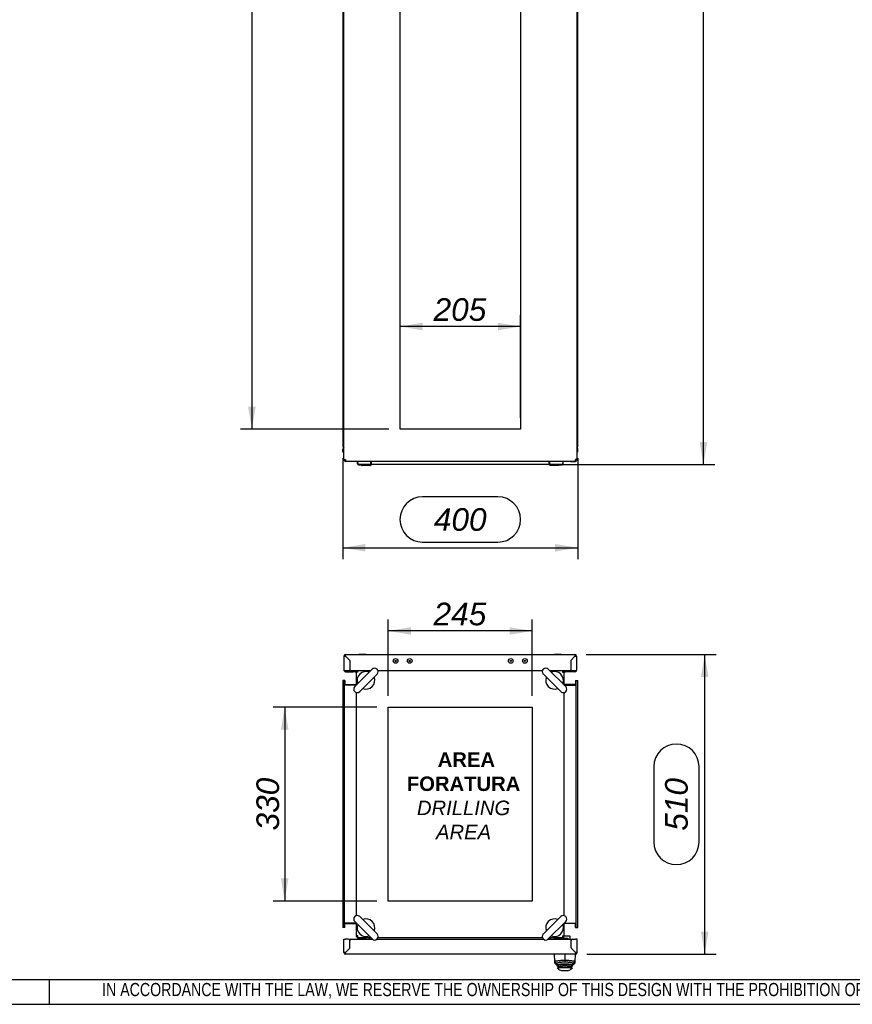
# Paper-space layout 'Layout1' of a CAD drawing. Extents: x 87 to 5769, y 148 to 4026.
# Tile 6 of 10: x 2935 to 4352, y 153 to 1829. Entities that reach past the tile are written whole.
import ezdxf
from ezdxf.lldxf.tags import DXFTag

# ---------------------------------------------------------------- set-up
doc = ezdxf.new("R2010")
doc.units = 0
doc.header["$LTSCALE"] = 14
doc.layers.get('0').update_dxf_attribs({"linetype": 'CONTINUOUS'})
for name, color, linetype in [('_TRANSLATION', 7, 'CONTINUOUS'), ('AE00100_03', 7, 'CONTINUOUS'), ('AE00198_03', 7, 'CONTINUOUS'), ('AE00219_03', 7, 'CONTINUOUS'), ('AE00715_01', 7, 'CONTINUOUS'), ('AE00992_10', 7, 'CONTINUOUS'), ('AE00992_31', 7, 'CONTINUOUS'), ('DEFAULT', 7, 'CONTINUOUS'), ('DV1__TRANSLATION', 7, 'CONTINUOUS'), ('DV4__TRANSLATION', 7, 'CONTINUOUS'), ('F0000000_08', 7, 'CONTINUOUS'), ('F0000000_12', 7, 'CONTINUOUS'), ('F0000000_13', 7, 'CONTINUOUS'), ('F0000001_24', 7, 'CONTINUOUS'), ('F0000002_44', 7, 'CONTINUOUS'), ('F0000002_51', 7, 'CONTINUOUS'), ('M0000000_06', 7, 'CONTINUOUS'), ('M0000000_14', 7, 'CONTINUOUS'), ('M0000000_37', 7, 'CONTINUOUS'), ('M0000000_44', 7, 'CONTINUOUS'), ('M0000001_25', 7, 'CONTINUOUS'), ('M0000001_26', 7, 'CONTINUOUS')]:
    doc.layers.add(name, color=color, linetype=linetype)
doc.styles.add('SEACAD_ARIAL', font='arial.ttf')
doc.styles.add('SEACAD_ARIALI', font='ariali.ttf')
tags = doc.linetypes.add('CENTER2', pattern=[28.575, 19.05, -3.175, 3.175, -3.175]).pattern_tags.tags
tags[10:11] = [DXFTag(74, 4), DXFTag(75, 0), DXFTag(340, '0'), DXFTag(46, 0.0), DXFTag(50, 0.0), DXFTag(44, 0.0), DXFTag(45, 0.0)]
tags[8:9] = [DXFTag(74, 4), DXFTag(75, 0), DXFTag(340, '0'), DXFTag(46, 0.0), DXFTag(50, 0.0), DXFTag(44, 0.0), DXFTag(45, 0.0)]
tags[6:7] = [DXFTag(74, 4), DXFTag(75, 0), DXFTag(340, '0'), DXFTag(46, 0.0), DXFTag(50, 0.0), DXFTag(44, 0.0), DXFTag(45, 0.0)]
tags[4:5] = [DXFTag(74, 4), DXFTag(75, 0), DXFTag(340, '0'), DXFTag(46, 0.0), DXFTag(50, 0.0), DXFTag(44, 0.0), DXFTag(45, 0.0)]
doc.dimstyles.new('ISO', dxfattribs={"dimtxt": 16.5, "dimasz": 16.5, "dimexe": 8.25, "dimexo": 8.25, "dimgap": 4.125, "dimtad": 1, "dimdec": 1, "dimtxsty": 'SEACAD_ARIAL', "dimblk1": '_SE_FILLED', "dimblk2": '_SE_FILLED', "dimsah": 1, "dimcen": 8.25, "dimazin": 3, "dimtfac": 0.7, "dimtdec": 3, "dimtmove": 0, "dimatfit": 3})

# ---------------------------------------------------------------- blocks, each defined once
blk = doc.blocks.new('DMBLK46')
at = {"layer": '_TRANSLATION', "linetype": 'CONTINUOUS'}
for points in [[(3324.1, 2973.5), (3337, 2973.5), (3330.5, 3012)], [(3324.1, 1170.5), (3330.5, 1132), (3337, 1170.5)]]:
    blk.add_hatch(color=7, dxfattribs=at).paths.add_polyline_path(points)
at = {"layer": '_TRANSLATION', "color": 7, "linetype": 'CONTINUOUS'}
for p, q in [((3563.3, 3012), (3311.3, 3012)), ((3330.5, 3012), (3330.5, 1132)), ((3563.3, 1132), (3311.3, 1132))]:
    blk.add_line(p, q, dxfattribs=at)
at = {"layer": '_TRANSLATION', "color": 7, "linetype": 'CONTINUOUS', "style": 'SEACAD_ARIALI'}
blk.add_text('1880', height=38.5, rotation=90, dxfattribs=at).set_placement((3320.9, 2012.1))
blk = doc.blocks.new('_SE_FILLED')
at = {"color": 0}
blk.add_line((0, 0), (-1, 0), dxfattribs=at)
blk.add_solid([(0, 0), (-1, -0.1665), (-1, 0.1665), (0, 0)], dxfattribs=at)
blk = doc.blocks.new('DMBLK47')
at = {"layer": '_TRANSLATION', "linetype": 'CONTINUOUS'}
for points in [[(3621.1, 1313.2), (3582.6, 1306.8), (3621.1, 1300.3)], [(3749.1, 1313.2), (3749.1, 1300.3), (3787.6, 1306.8)]]:
    blk.add_hatch(color=7, dxfattribs=at).paths.add_polyline_path(points)
at = {"layer": '_TRANSLATION', "color": 7, "linetype": 'CONTINUOUS'}
for p, q in [((3582.6, 1151.3), (3582.6, 1326)), ((3787.6, 1151.3), (3787.6, 1326)), ((3787.6, 1306.8), (3582.6, 1306.8))]:
    blk.add_line(p, q, dxfattribs=at)
at = {"layer": '_TRANSLATION', "color": 7, "linetype": 'CONTINUOUS', "style": 'SEACAD_ARIALI'}
blk.add_text('205', height=38.5, dxfattribs=at).set_placement((3639.7, 1316.4))
blk = doc.blocks.new('DMBLK48')
at = {"layer": '_TRANSLATION', "linetype": 'CONTINUOUS'}
for points in [[(3523.6, 923.8), (3523.6, 936.7), (3485.1, 930.3)], [(3846.6, 923.8), (3885.1, 930.3), (3846.6, 936.7)]]:
    blk.add_hatch(color=7, dxfattribs=at).paths.add_polyline_path(points)
at = {"layer": '_TRANSLATION', "color": 7, "linetype": 'CONTINUOUS'}
for p, q in [((3485.1, 1082.8), (3485.1, 911)), ((3885.1, 1082.8), (3885.1, 911)), ((3749.3, 1016.9), (3620.9, 1016.9)), ((3620.9, 939.9), (3749.3, 939.9)), ((3485.1, 930.3), (3885.1, 930.3))]:
    blk.add_line(p, q, dxfattribs=at)
for centre, start, end in [((3620.9, 978.4), 90, 270), ((3749.3, 978.4), 270, 90)]:
    blk.add_arc(centre, 38.5, start, end, dxfattribs=at)
at = {"layer": '_TRANSLATION', "color": 7, "linetype": 'CONTINUOUS', "style": 'SEACAD_ARIALI'}
blk.add_text('400', height=38.5, dxfattribs=at).set_placement((3640.2, 959.1))
blk = doc.blocks.new('DMBLK49')
at = {"layer": '_TRANSLATION', "linetype": 'CONTINUOUS'}
for points in [[(4105.4, 3037), (4099, 3075.5), (4092.6, 3037)], [(4105.4, 1110.5), (4092.6, 1110.5), (4099, 1072)]]:
    blk.add_hatch(color=7, dxfattribs=at).paths.add_polyline_path(points)
at = {"layer": '_TRANSLATION', "color": 7, "linetype": 'CONTINUOUS'}
for p, q in [((3878.5, 3075.5), (4118.3, 3075.5)), ((4099, 1072), (4099, 3075.5)), ((4012.4, 2152.9), (4012.4, 1994.6)), ((4089.4, 1994.6), (4089.4, 2152.9)), ((3855.3, 1072), (4118.3, 1072))]:
    blk.add_line(p, q, dxfattribs=at)
for centre, start, end in [((4050.9, 2152.9), 0, 180), ((4050.9, 1994.6), 180, 0)]:
    blk.add_arc(centre, 38.5, start, end, dxfattribs=at)
at = {"layer": '_TRANSLATION', "color": 7, "linetype": 'CONTINUOUS', "style": 'SEACAD_ARIALI'}
blk.add_text('2000', height=38.5, rotation=90, dxfattribs=at).set_placement((4070.1, 2013.9))
blk = doc.blocks.new('DMBLK52')
at = {"layer": '_TRANSLATION', "linetype": 'CONTINUOUS'}
for points in [[(3601.1, 795.1), (3562.6, 788.7), (3601.1, 782.3)], [(3769.1, 795.1), (3769.1, 782.3), (3807.6, 788.7)]]:
    blk.add_hatch(color=7, dxfattribs=at).paths.add_polyline_path(points)
at = {"layer": '_TRANSLATION', "color": 7, "linetype": 'CONTINUOUS'}
for p, q in [((3562.6, 678.4), (3562.6, 808)), ((3807.6, 678.4), (3807.6, 808)), ((3807.6, 788.7), (3562.6, 788.7))]:
    blk.add_line(p, q, dxfattribs=at)
at = {"layer": '_TRANSLATION', "color": 7, "linetype": 'CONTINUOUS', "style": 'SEACAD_ARIALI'}
blk.add_text('245', height=38.5, dxfattribs=at).set_placement((3639.7, 798.3))
blk = doc.blocks.new('DMBLK53')
at = {"layer": '_TRANSLATION', "linetype": 'CONTINUOUS'}
for points in [[(3379.9, 620.6), (3392.7, 620.6), (3386.3, 659.1)], [(3379.9, 367.6), (3386.3, 329.1), (3392.7, 367.6)]]:
    blk.add_hatch(color=7, dxfattribs=at).paths.add_polyline_path(points)
at = {"layer": '_TRANSLATION', "color": 7, "linetype": 'CONTINUOUS'}
for p, q in [((3543.3, 659.1), (3367, 659.1)), ((3386.3, 659.1), (3386.3, 329.1)), ((3543.3, 329.1), (3367, 329.1))]:
    blk.add_line(p, q, dxfattribs=at)
at = {"layer": '_TRANSLATION', "color": 7, "linetype": 'CONTINUOUS', "style": 'SEACAD_ARIALI'}
blk.add_text('330', height=38.5, rotation=90, dxfattribs=at).set_placement((3376.7, 449.2))
blk = doc.blocks.new('DMBLK54')
at = {"layer": '_TRANSLATION', "linetype": 'CONTINUOUS'}
for points in [[(4107.5, 710.1), (4101.1, 748.6), (4094.7, 710.1)], [(4107.5, 277.1), (4094.7, 277.1), (4101.1, 238.6)]]:
    blk.add_hatch(color=7, dxfattribs=at).paths.add_polyline_path(points)
at = {"layer": '_TRANSLATION', "color": 7, "linetype": 'CONTINUOUS'}
for p, q in [((3899.5, 748.6), (4120.4, 748.6)), ((4101.1, 238.6), (4101.1, 748.6)), ((4014.5, 557.8), (4014.5, 429.5)), ((4091.5, 429.5), (4091.5, 557.8)), ((3900.5, 238.6), (4120.4, 238.6))]:
    blk.add_line(p, q, dxfattribs=at)
for centre, start, end in [((4053, 557.8), 0, 180), ((4053, 429.5), 180, 0)]:
    blk.add_arc(centre, 38.5, start, end, dxfattribs=at)
at = {"layer": '_TRANSLATION', "color": 7, "linetype": 'CONTINUOUS', "style": 'SEACAD_ARIALI'}
blk.add_text('510', height=38.5, rotation=90, dxfattribs=at).set_placement((4072.2, 448.7))

psp = doc.layouts.get("Layout1")

# ---------------------------------------------------------------- linework, layer by layer
at = {"color": 7, "linetype": 'CONTINUOUS'}
for p, q in [((2985.81, 153.36), (2985.81, 195.77)), ((87.28, 153.43), (5769.29, 153.43))]:
    psp.add_line(p, q, dxfattribs=at)
at = {"layer": 'AE00100_03', "color": 7, "linetype": 'CONTINUOUS'}
for centre, radius in [((3575.09, 737.62), 4), ((3575.09, 737.62), 1), ((3599.09, 737.62), 4), ((3599.09, 737.62), 1), ((3771.09, 737.62), 4), ((3771.09, 737.62), 1), ((3795.09, 737.62), 4), ((3795.09, 737.62), 1)]:
    psp.add_circle(centre, radius, dxfattribs=at)
at = {"layer": 'AE00198_03', "color": 7, "linetype": 'CONTINUOUS'}
for p, q in [((3513.84, 265.12), (3513.84, 264.42)), ((3513.84, 264.42), (3524.34, 264.42)), ((3524.34, 264.42), (3524.34, 265.12)), ((3845.84, 265.62), (3845.84, 264.92)), ((3845.84, 264.92), (3856.34, 264.92)), ((3856.34, 264.92), (3856.34, 265.62))]:
    psp.add_line(p, q, dxfattribs=at)
for centre, start, end in [((3519.77, 269.79), 222.17472, 225.14497), ((3518.41, 269.79), 314.85503, 317.82528), ((3851.77, 270.29), 222.17472, 230.4792), ((3850.41, 270.29), 309.5208, 317.82528)]:
    psp.add_arc(centre, 8, start, end, dxfattribs=at)
at = {"layer": 'AE00219_03', "color": 7, "linetype": 'CONTINUOUS'}
for p, q in [((3525.09, 748.82), (3513.09, 748.82)), ((3513.09, 748.82), (3513.09, 748.62)), ((3525.09, 748.62), (3525.09, 748.82)), ((3857.09, 748.82), (3845.09, 748.82)), ((3845.09, 748.82), (3845.09, 748.62)), ((3857.09, 748.62), (3857.09, 748.82))]:
    psp.add_line(p, q, dxfattribs=at)
at = {"layer": 'AE00715_01', "color": 7, "linetype": 'CONTINUOUS'}
for p, q in [((3535.2, 723.72), (3505.5, 694.02)), ((3864.68, 694.02), (3834.98, 723.72)), ((3513.98, 685.53), (3543.68, 715.23)), ((3826.5, 715.23), (3856.2, 685.53)), ((3543.68, 273.02), (3513.98, 302.72)), ((3856.2, 302.72), (3826.5, 273.02)), ((3505.5, 294.23), (3535.2, 264.53)), ((3834.98, 264.53), (3864.68, 294.23))]:
    psp.add_line(p, q, dxfattribs=at)
for centre, radius, start, end in [((3539.44, 719.47), 6, 315, 135), ((3830.74, 719.47), 6, 45, 225), ((3524.59, 704.62), 15, 68.96053, 201.03947), ((3524.59, 704.62), 15, 248.57818, 21.42182), ((3845.59, 704.62), 15, 158.57818, 291.42182), ((3845.59, 704.62), 15, 338.96053, 111.03947), ((3509.74, 689.77), 6, 135, 315), ((3860.44, 689.77), 6, 225, 45), ((3509.74, 298.47), 6, 45, 225), ((3860.44, 298.47), 6, 315, 135), ((3524.59, 283.62), 15, 158.96053, 291.03947), ((3524.59, 283.62), 15, 338.57818, 111.42182), ((3845.59, 283.62), 15, 68.57818, 201.42182), ((3845.59, 283.62), 15, 248.96053, 21.03947), ((3539.44, 268.77), 6, 225, 45), ((3830.74, 268.77), 6, 135, 315)]:
    psp.add_arc(centre, radius, start, end, dxfattribs=at)
at = {"layer": 'AE00992_10', "color": 7, "linetype": 'CONTINUOUS'}
for p, q in [((3846.02, 226.13), (3845.58, 238.62)), ((3863.08, 238.32), (3863.08, 228.45)), ((3877.07, 245.66), (3877.07, 245.62)), ((3879.61, 243.12), (3879.57, 243.12)), ((3880.07, 242.66), (3880.07, 242.62)), ((3880.58, 238.62), (3880.14, 226.13)), ((3846.11, 223.57), (3846.02, 226.13)), ((3849.59, 222.72), (3846.02, 226.13)), ((3849.57, 220.23), (3846.11, 223.57)), ((3846.11, 223.57), (3849.68, 220.12)), ((3849.66, 220.72), (3849.57, 220.71)), ((3849.57, 220.71), (3849.57, 220.23)), ((3850.22, 219.58), (3850.22, 220.9)), ((3850.22, 218.62), (3850.22, 219.58)), ((3853.22, 216.6), (3850.22, 219.58)), ((3853.22, 215.62), (3850.22, 218.62)), ((3863.1, 228.45), (3863.09, 225.07)), ((3875.92, 219.58), (3872.92, 216.6)), ((3875.92, 218.62), (3872.92, 215.62)), ((3875.92, 219.58), (3875.92, 220.89)), ((3875.92, 219.58), (3875.92, 218.62)), ((3876.48, 220.12), (3880.05, 223.57)), ((3876.57, 220.69), (3876.5, 220.71)), ((3880.14, 226.13), (3876.57, 222.72)), ((3880.05, 223.57), (3876.57, 220.21)), ((3876.57, 220.21), (3876.57, 220.69)), ((3880.14, 226.13), (3880.05, 223.57)), ((3850.07, 215.62), (3853.22, 215.62)), ((3850.07, 215.62), (3852.57, 213.12)), ((3853.22, 216.6), (3853.22, 215.62)), ((3872.92, 215.62), (3853.22, 215.62)), ((3859.18, 210.62), (3866.95, 210.62)), ((3872.92, 215.62), (3872.92, 216.6)), ((3872.92, 215.62), (3876.07, 215.62)), ((3873.57, 213.12), (3876.07, 215.62))]:
    psp.add_line(p, q, dxfattribs=at)
for centre, radius, start, end in [((3930.08, 224.49), 80.51, 181.26122, 182.68513), ((3863.04, 136.68), 85.1, 80.89714, 99.04735), ((3796.63, 224.47), 79.96, 357.30467, 358.74763), ((3859.18, 220.62), 10, 228.59038, 270), ((3866.95, 220.62), 10, 270, 311.40962)]:
    psp.add_arc(centre, radius, start, end, dxfattribs=at)
for points, knots in [([(3846.02, 226.13), (3846.02, 226.18), (3846.04, 226.27), (3846.18, 226.4), (3846.36, 226.52), (3846.57, 226.62), (3846.78, 226.71), (3846.97, 226.78), (3847.13, 226.84), (3847.67, 227.01), (3848.77, 227.27), (3850.79, 227.62), (3853.01, 227.9), (3855.4, 228.12), (3857.92, 228.29), (3860.49, 228.41), (3862.23, 228.44), (3863.08, 228.45)], [0, 0, 0, 0, 0.0503449, 0.0952226, 0.1346324, 0.1685736, 0.1970456, 0.2200478, 0.2375801, 0.2496419, 0.3832412, 0.499291, 0.6056762, 0.7088796, 0.8089585, 0.9059756, 1, 1, 1, 1]), ([(3863.09, 225.07), (3862.97, 225.07), (3862.72, 225.07), (3862.36, 225.06), (3862, 225.06), (3861.64, 225.05), (3861.29, 225.04), (3860.94, 225.03), (3860.58, 225.01), (3860.23, 225), (3859.89, 224.98), (3859.54, 224.96), (3859.19, 224.94), (3858.85, 224.92), (3858.51, 224.89), (3858.17, 224.87), (3857.12, 224.78), (3855.44, 224.6), (3853.39, 224.28), (3851.72, 223.91), (3850.79, 223.6), (3850.3, 223.39), (3850.08, 223.28), (3849.9, 223.16), (3849.76, 223.05), (3849.66, 222.94), (3849.6, 222.83), (3849.59, 222.75), (3849.59, 222.72)], [0, 0, 0, 0, 0.0166518, 0.0332398, 0.0497758, 0.0662722, 0.0827412, 0.0991951, 0.1156463, 0.132107, 0.1485898, 0.1651067, 0.1816702, 0.1982922, 0.2149848, 0.2317597, 0.2486287, 0.3728333, 0.4977496, 0.6226699, 0.7483171, 0.7845212, 0.8204698, 0.8562656, 0.8920125, 0.9278148, 0.9637764, 1, 1, 1, 1]), ([(3850.22, 219.58), (3850.23, 219.61), (3850.24, 219.68), (3850.4, 219.79), (3850.69, 219.93), (3851.33, 220.13), (3852.4, 220.35), (3854.63, 220.68), (3858.1, 220.99), (3861.49, 221.09), (3864.64, 221.09), (3868.03, 220.99), (3871.51, 220.68), (3873.74, 220.35), (3874.9, 220.11), (3875.58, 219.88), (3875.88, 219.72), (3875.91, 219.62), (3875.92, 219.58)], [0, 0, 0, 0, 0.0251662, 0.0544463, 0.0878392, 0.125344, 0.1999132, 0.2504112, 0.3826858, 0.4997454, 0.5000215, 0.6174371, 0.7495303, 0.8006361, 0.8745732, 0.9250082, 0.9668194, 1, 1, 1, 1]), ([(3872.92, 216.6), (3872.91, 216.64), (3872.89, 216.72), (3872.75, 216.85), (3872.51, 216.97), (3872.07, 217.15), (3871.32, 217.37), (3870.09, 217.62), (3868.59, 217.84), (3866.31, 218.06), (3863.06, 218.19), (3859.81, 218.06), (3857.54, 217.84), (3856.04, 217.62), (3854.81, 217.37), (3853.91, 217.1), (3853.33, 216.84), (3853.26, 216.68), (3853.22, 216.6)], [0, 0, 0, 0, 0.031647, 0.0631155, 0.0947041, 0.126708, 0.1898082, 0.2523261, 0.3148104, 0.3770863, 0.5003308, 0.6234958, 0.6855831, 0.7480406, 0.8107844, 0.8736365, 0.9368125, 1, 1, 1, 1]), ([(3863.08, 228.45), (3863.51, 228.45), (3864.36, 228.43), (3865.65, 228.4), (3866.94, 228.35), (3868.22, 228.28), (3869.48, 228.21), (3870.73, 228.11), (3871.94, 228.01), (3873.1, 227.89), (3874.21, 227.76), (3875.67, 227.57), (3877.39, 227.27), (3878.77, 226.94), (3879.88, 226.54), (3880.04, 226.3), (3880.14, 226.13)], [0, 0, 0, 0, 0.0469004, 0.0944936, 0.1427887, 0.1917943, 0.2415189, 0.2919704, 0.3431565, 0.3950845, 0.4477615, 0.5011941, 0.6172109, 0.7507427, 0.831115, 1, 1, 1, 1]), ([(3876.57, 222.72), (3876.57, 222.74), (3876.57, 222.77), (3876.56, 222.83), (3876.53, 222.88), (3876.5, 222.94), (3876.45, 223), (3876.4, 223.05), (3876.33, 223.11), (3876.26, 223.16), (3876.17, 223.22), (3876.08, 223.28), (3875.97, 223.34), (3875.85, 223.39), (3875.72, 223.45), (3875.32, 223.62), (3874.44, 223.91), (3872.77, 224.28), (3870.73, 224.6), (3868.96, 224.79), (3867.71, 224.89), (3867.07, 224.94), (3866.43, 224.97), (3865.78, 225.01), (3865.12, 225.03), (3864.45, 225.05), (3863.77, 225.06), (3863.31, 225.07), (3863.09, 225.07)], [0, 0, 0, 0, 0.018185, 0.0362882, 0.0543221, 0.0722993, 0.0902327, 0.108135, 0.1260193, 0.1438984, 0.1617854, 0.1796932, 0.1976347, 0.2156229, 0.2336703, 0.2517897, 0.3772534, 0.5022399, 0.6269487, 0.7513108, 0.7826015, 0.8136744, 0.8446085, 0.8754839, 0.9063808, 0.9373797, 0.9685601, 1, 1, 1, 1])]:
    psp.add_open_spline(points, degree=3, knots=knots, dxfattribs=at)
at = {"layer": 'AE00992_31', "color": 7, "linetype": 'CONTINUOUS'}
for p, q in [((3874.36, 263.12), (3873.77, 263.12)), ((3874.04, 258.82), (3874.09, 258.82)), ((3874.09, 258.62), (3874.04, 258.62)), ((3875.09, 247.64), (3875.09, 247.6)), ((3875.59, 247.14), (3875.59, 247.1)), ((3876.59, 246.1), (3876.59, 246.14))]:
    psp.add_line(p, q, dxfattribs=at)
at = {"layer": 'DEFAULT', "color": 7, "linetype": 'CONTINUOUS'}
psp.add_line((87.28, 195.83), (5769.29, 195.83), dxfattribs=at)
at = {"layer": 'DV1__TRANSLATION', "color": 7, "linetype": 'CENTER2'}
for p, q in [((3582.59, 1132), (3582.59, 3012)), ((3787.59, 3012), (3787.59, 1132)), ((3787.59, 1132), (3582.59, 1132))]:
    psp.add_line(p, q, dxfattribs=at)
at = {"layer": 'DV4__TRANSLATION', "color": 7, "linetype": 'CENTER2'}
for p, q in [((3562.59, 659.12), (3807.59, 659.12)), ((3562.59, 329.12), (3562.59, 659.12)), ((3807.59, 659.12), (3807.59, 329.12)), ((3807.59, 329.12), (3562.59, 329.12))]:
    psp.add_line(p, q, dxfattribs=at)
at = {"layer": 'F0000000_08', "color": 7, "linetype": 'CONTINUOUS'}
for p, q in [((3510.59, 266.12), (3510.59, 267.19)), ((3524.58, 265.12), (3511.59, 265.12)), ((3530.49, 265.65), (3529.92, 264.12)), ((3530.96, 266.92), (3530.49, 265.65))]:
    psp.add_line(p, q, dxfattribs=at)
for centre, radius, start, end in [((3511.59, 266.12), 1, 180, 270), ((3524.58, 264.12), 1, 69.63587, 90), ((3524.58, 264.12), 1, 0, 69.63587), ((3529.09, 267.62), 2, 339.52255, 345.52249)]:
    psp.add_arc(centre, radius, start, end, dxfattribs=at)
at = {"layer": 'F0000000_12', "color": 7, "linetype": 'CONTINUOUS'}
psp.add_line((3497.03, 262.62), (3497.2, 262.62), dxfattribs=at)
at = {"layer": 'F0000000_13', "color": 7, "linetype": 'CONTINUOUS'}
psp.add_line((3497.14, 261.85), (3497.09, 261.83), dxfattribs=at)
at = {"layer": 'F0000001_24', "color": 7, "linetype": 'CONTINUOUS'}
for p, q in [((3862.07, 269.62), (3865.39, 269.62)), ((3865.39, 269.62), (3866.6, 269.62)), ((3866.6, 269.62), (3871.09, 269.62)), ((3871.59, 269.12), (3871.59, 264.49)), ((3844.59, 266.12), (3844.59, 267.12)), ((3847.59, 265.62), (3845.09, 265.62)), ((3859.08, 265.62), (3847.59, 265.62)), ((3856.59, 264.62), (3856.59, 264.12)), ((3859.48, 265.62), (3859.08, 265.62)), ((3865.39, 265.62), (3859.48, 265.62)), ((3866.6, 265.62), (3865.39, 265.62)), ((3867.59, 265.62), (3866.6, 265.62)), ((3868.59, 264.49), (3868.59, 264.62)), ((3868.59, 264.12), (3868.59, 264.49)), ((3871.79, 267.62), (3871.59, 267.62)), ((3871.79, 267.07), (3871.59, 267.07)), ((3871.82, 267.05), (3871.59, 267.05)), ((3871.59, 264.49), (3871.59, 264.12)), ((3871.79, 267.62), (3871.79, 267.37)), ((3871.79, 267.05), (3871.79, 264.1))]:
    psp.add_line(p, q, dxfattribs=at)
for centre, radius, start, end in [((3871.09, 269.12), 0.5, 0, 90), ((3845.09, 266.12), 0.5, 180, 270), ((3857.59, 264.62), 1, 90, 180), ((3867.59, 264.62), 1, 0, 90)]:
    psp.add_arc(centre, radius, start, end, dxfattribs=at)
at = {"layer": 'F0000002_44', "color": 7, "linetype": 'CONTINUOUS'}
for p, q in [((3487.09, 1080.3), (3487.09, 1079.8)), ((3487.41, 1078.5), (3487.79, 1078.5)), ((3487.77, 1078.5), (3487.41, 1078.5)), ((3489.89, 1077), (3489.89, 1077.5)), ((3497.09, 1077), (3489.89, 1077)), ((3497.09, 1077), (3497.09, 1077.5)), ((3497.11, 1077), (3497.09, 1077)), ((3497.11, 1077), (3497.11, 1077.5)), ((3497.14, 1077), (3497.11, 1077)), ((3497.14, 1077.5), (3497.14, 1077)), ((3509.84, 1077), (3497.14, 1077)), ((3873.04, 1077), (3860.34, 1077)), ((3873.04, 1077.5), (3873.04, 1077)), ((3873.04, 1077), (3873.07, 1077)), ((3873.07, 1077), (3873.07, 1077.5)), ((3873.07, 1077), (3873.09, 1077)), ((3873.09, 1077), (3873.09, 1077.5)), ((3873.09, 1077), (3880.29, 1077)), ((3880.29, 1077), (3880.29, 1077.5)), ((3487.09, 745.82), (3487.09, 721.92)), ((3489.89, 748.62), (3880.29, 748.62)), ((3489.91, 745.82), (3489.89, 745.8)), ((3489.89, 745.8), (3489.91, 745.82)), ((3489.89, 745.8), (3497.09, 738.6)), ((3497.11, 738.62), (3489.91, 745.82)), ((3497.09, 738.6), (3497.09, 721.13)), ((3497.14, 738.62), (3497.11, 738.62)), ((3497.14, 738.62), (3497.14, 721.13)), ((3873.04, 738.62), (3873.07, 738.62)), ((3873.04, 738.62), (3873.04, 721.13)), ((3873.07, 738.62), (3880.27, 745.82)), ((3880.29, 745.8), (3873.09, 738.6)), ((3873.09, 738.6), (3873.09, 721.13)), ((3880.27, 745.82), (3880.29, 745.8)), ((3880.29, 745.8), (3880.27, 745.82)), ((3883.09, 745.82), (3883.09, 721.92)), ((3489.89, 721.13), (3487.21, 721.13)), ((3487.41, 720.62), (3489.89, 720.62)), ((3489.82, 720.63), (3489.89, 720.63)), ((3497.09, 721.13), (3489.89, 721.13)), ((3489.89, 720.62), (3489.89, 720.63)), ((3489.89, 720.62), (3503.09, 720.62)), ((3497.09, 721.13), (3497.09, 720.62)), ((3532.61, 721.13), (3497.14, 721.13)), ((3497.14, 721.13), (3497.14, 720.62)), ((3503.09, 720.62), (3506.09, 720.62)), ((3506.09, 720.62), (3509.39, 720.62)), ((3506.09, 720.62), (3506.09, 719.12)), ((3824.97, 721.13), (3545.21, 721.13)), ((3873.04, 721.13), (3837.57, 721.13)), ((3860.79, 720.62), (3864.09, 720.62)), ((3864.09, 720.62), (3867.09, 720.62)), ((3864.09, 719.12), (3864.09, 720.62)), ((3880.29, 720.62), (3867.09, 720.62)), ((3873.04, 721.13), (3873.04, 720.62)), ((3873.09, 721.13), (3880.29, 721.13)), ((3873.09, 721.13), (3873.09, 720.62)), ((3880.29, 721.13), (3882.97, 721.13)), ((3880.36, 720.63), (3880.29, 720.63)), ((3880.29, 720.62), (3880.29, 720.63)), ((3882.77, 720.62), (3880.29, 720.62)), ((3489.89, 719.12), (3503.09, 719.12)), ((3506.09, 719.12), (3503.09, 719.12)), ((3506.09, 719.12), (3508.25, 719.12)), ((3861.93, 719.12), (3864.09, 719.12)), ((3867.09, 719.12), (3864.09, 719.12)), ((3880.29, 719.12), (3867.09, 719.12))]:
    psp.add_line(p, q, dxfattribs=at)
for centre, radius, start, end in [((3489.89, 1079.8), 2.8, 180, 207.664), ((3489.89, 1079.8), 2.8, 207.664, 270), ((3880.29, 1079.8), 2.8, 270, 308.17589), ((3489.89, 745.82), 2.8, 90, 180), ((3489.73, 919.8), 174, 269.12972, 270.05178), ((3335.84, 746.12), 154.07, 359.8886, 0.9299), ((4054.27, 745.98), 174, 179.12972, 180.05178), ((3880.29, 745.82), 2.8, 0, 90), ((3880.59, 899.87), 154.07, 269.8886, 270.9299), ((3489.89, 721.92), 2.8, 180, 207.664), ((3489.89, 721.92), 2.8, 207.664, 270), ((3489.89, 721.92), 1.3, 217.86813, 270), ((3880.29, 721.92), 1.3, 270, 322.13187), ((3880.29, 721.92), 2.8, 270, 332.336), ((3880.29, 721.92), 2.8, 332.336, 0)]:
    psp.add_arc(centre, radius, start, end, dxfattribs=at)
for centre, major_axis, start_param, end_param in [((3489.89, 1079.8), (2.8, 0), 3.1415927, 3.6244206), ((3489.89, 721.92), (2.8, 0), 3.1415927, 3.4310573), ((3489.89, 721.92), (1.3, 0), 3.8037148, 4.712389), ((3880.29, 721.92), (-1.3, 0), 1.5707963, 2.4794705), ((3880.29, 721.92), (-2.8, 0), 2.8521281, 3.1415927)]:
    psp.add_ellipse(centre, major_axis=major_axis, ratio=0.9984615, start_param=start_param, end_param=end_param, dxfattribs=at)
at = {"layer": 'F0000002_51', "color": 7, "linetype": 'CONTINUOUS'}
for p, q in [((3487.09, 1080.3), (3487.09, 3063.7)), ((3884.09, 1080.3), (3884.09, 3063.7)), ((3487.09, 1080.3), (3489.89, 1080.3)), ((3489.91, 1077.5), (3489.89, 1077.5)), ((3489.91, 1077.5), (3881.27, 1077.5)), ((3881.27, 1077.5), (3881.29, 1077.5)), ((3884.09, 1080.3), (3881.29, 1080.3)), ((3487.09, 241.42), (3487.09, 264.12)), ((3487.09, 264.12), (3489.89, 264.12)), ((3495.09, 264.12), (3489.89, 264.12)), ((3497.09, 249.47), (3497.09, 262.12)), ((3497.14, 249.48), (3497.14, 262.12)), ((3499.14, 264.12), (3535.65, 264.12)), ((3543.23, 264.12), (3826.95, 264.12)), ((3834.53, 264.12), (3872.04, 264.12)), ((3874.04, 249.48), (3874.04, 262.12)), ((3874.09, 249.47), (3874.09, 262.12)), ((3876.09, 264.12), (3881.29, 264.12)), ((3884.09, 264.12), (3881.29, 264.12)), ((3884.09, 241.42), (3884.09, 264.12)), ((3489.89, 241.44), (3496.5, 248.06)), ((3489.91, 241.42), (3489.89, 241.44)), ((3881.29, 238.62), (3489.89, 238.62)), ((3496.55, 248.07), (3489.91, 241.42)), ((3874.63, 248.07), (3881.27, 241.42)), ((3881.29, 241.44), (3874.68, 248.06)), ((3881.27, 241.42), (3881.29, 241.44))]:
    psp.add_line(p, q, dxfattribs=at)
for centre, radius, start, end in [((3489.89, 1080.3), 2.8, 180, 270), ((3644, 1080), 154.11, 179.88874, 180.92976), ((3707.29, 1080.14), 174, 359.12972, 0.05178), ((3881.29, 1080.3), 2.8, 270, 360), ((3495.09, 262.12), 2, 0, 90), ((3499.14, 262.12), 2, 90, 180), ((3872.04, 262.12), 2, 0, 90), ((3876.09, 262.12), 2, 90, 180), ((3489.59, 87.37), 154.07, 89.8886, 90.9299), ((3489.89, 241.42), 2.8, 180, 270), ((3315.91, 241.27), 174, 359.12972, 0.05178), ((3495.09, 249.47), 2, 315, 0), ((3495.14, 249.48), 2, 315, 0), ((3876.04, 249.48), 2, 180, 225), ((3876.09, 249.47), 2, 180, 225), ((4035.38, 241.12), 154.11, 179.88874, 180.92976), ((3881.45, 67.45), 174, 89.12972, 90.05178), ((3881.29, 241.42), 2.8, 270, 0)]:
    psp.add_arc(centre, radius, start, end, dxfattribs=at)
at = {"layer": 'M0000000_06', "color": 7, "linetype": 'CONTINUOUS'}
for p, q in [((3509.84, 1077.5), (3509.84, 1074.5)), ((3510.59, 1074.5), (3510.59, 1077.5)), ((3533.09, 1074.5), (3533.09, 1077.5)), ((3533.09, 1071.25), (3533.09, 1074.5)), ((3534.09, 1074.5), (3534.09, 1077.5)), ((3534.09, 1071.25), (3534.09, 1074.5)), ((3836.09, 1077.5), (3836.09, 1074.5)), ((3836.09, 1074.5), (3836.09, 1071.25)), ((3837.09, 1077.5), (3837.09, 1074.5)), ((3837.09, 1074.5), (3837.09, 1071.25)), ((3859.59, 1077.5), (3859.59, 1074.5)), ((3860.34, 1074.5), (3860.34, 1077.5)), ((3533.09, 1072), (3513.09, 1072)), ((3513.09, 1071.25), (3517.09, 1071.25)), ((3517.09, 1070.25), (3517.09, 1072)), ((3519.09, 1070), (3517.34, 1070)), ((3530.09, 1070), (3519.09, 1070)), ((3531.84, 1070), (3530.09, 1070)), ((3532.09, 1070.25), (3532.09, 1072)), ((3532.09, 1071.25), (3533.09, 1071.25)), ((3533.09, 1071.25), (3534.09, 1071.25)), ((3837.09, 1071.25), (3836.09, 1071.25)), ((3857.09, 1072), (3837.09, 1072)), ((3837.09, 1071.25), (3838.09, 1071.25)), ((3838.09, 1070.25), (3838.09, 1072)), ((3840.09, 1070), (3838.34, 1070)), ((3851.09, 1070), (3840.09, 1070)), ((3852.84, 1070), (3851.09, 1070)), ((3853.09, 1070.25), (3853.09, 1072)), ((3853.09, 1071.25), (3857.09, 1071.25))]:
    psp.add_line(p, q, dxfattribs=at)
for centre, radius, start, end in [((3513.09, 1074.5), 3.25, 180, 270), ((3513.09, 1074.5), 2.5, 180, 270), ((3857.09, 1074.5), 2.5, 270, 0), ((3857.09, 1074.5), 3.25, 270, 0), ((3517.34, 1070.25), 0.25, 180, 270), ((3531.84, 1070.25), 0.25, 270, 0), ((3838.34, 1070.25), 0.25, 180, 270), ((3852.84, 1070.25), 0.25, 270, 0)]:
    psp.add_arc(centre, radius, start, end, dxfattribs=at)
at = {"layer": 'M0000000_14', "color": 7, "linetype": 'CONTINUOUS'}
for p, q in [((3485.09, 3042), (3485.09, 1102)), ((3885.09, 1102), (3885.09, 3042)), ((3487.09, 1102), (3485.09, 1102)), ((3884.09, 1102), (3885.09, 1102)), ((3531.59, 721.12), (3531.59, 721.13)), ((3838.59, 721.12), (3838.59, 721.13)), ((3488.89, 697.62), (3508.09, 697.62)), ((3881.29, 697.62), (3862.09, 697.62)), ((3488.89, 290.62), (3508.09, 290.62)), ((3881.29, 290.62), (3862.09, 290.62)), ((3531.59, 267.12), (3531.59, 264.12)), ((3838.59, 267.12), (3838.59, 264.12))]:
    psp.add_line(p, q, dxfattribs=at)
at = {"layer": 'M0000000_37', "color": 7, "linetype": 'CONTINUOUS'}
for p, q in [((3514.47, 721.12), (3514.47, 721.13)), ((3516.78, 721.12), (3516.78, 721.13)), ((3521.4, 721.12), (3521.4, 721.13)), ((3523.71, 721.12), (3523.71, 721.13)), ((3846.47, 721.12), (3846.47, 721.13)), ((3848.78, 721.12), (3848.78, 721.13)), ((3853.4, 721.12), (3853.4, 721.13)), ((3855.71, 721.12), (3855.71, 721.13))]:
    psp.add_line(p, q, dxfattribs=at)
at = {"layer": 'M0000000_44', "color": 7, "linetype": 'CONTINUOUS'}
for p, q in [((3485.09, 1094.25), (3485.09, 1098.3)), ((3486.29, 1098.3), (3486.29, 1094.25)), ((3486.39, 1094.25), (3486.39, 1098.2)), ((3885.09, 1094.25), (3885.09, 1098.3)), ((3485.09, 704.12), (3485.09, 284.12)), ((3487.59, 704.12), (3485.09, 704.12)), ((3487.59, 704.12), (3487.59, 284.12)), ((3488.89, 704.12), (3487.59, 704.12)), ((3488.89, 704.12), (3488.89, 696.62)), ((3881.29, 704.12), (3881.29, 696.62)), ((3881.29, 704.12), (3882.59, 704.12)), ((3882.59, 284.12), (3882.59, 704.12)), ((3882.59, 704.12), (3885.09, 704.12)), ((3885.09, 284.12), (3885.09, 704.12)), ((3508.09, 696.62), (3488.89, 696.62)), ((3862.09, 696.62), (3881.29, 696.62)), ((3488.89, 284.12), (3488.89, 291.62)), ((3508.09, 291.62), (3488.89, 291.62)), ((3862.09, 291.62), (3881.29, 291.62)), ((3881.29, 284.12), (3881.29, 291.62)), ((3487.59, 284.12), (3485.09, 284.12)), ((3488.89, 284.12), (3487.59, 284.12)), ((3881.29, 284.12), (3882.59, 284.12)), ((3882.59, 284.12), (3885.09, 284.12))]:
    psp.add_line(p, q, dxfattribs=at)
for centre, radius, start, end in [((3488.79, 1098.3), 3.7, 117.35223, 180), ((3486.34, 1094.25), 1.25, 180, 306.8699), ((3488.79, 1098.3), 2.5, 132.84364, 180), ((3486.34, 1094.25), 0.05, 180, 0), ((3488.89, 1098.2), 2.5, 136.05448, 180), ((3881.39, 1098.3), 3.7, 0, 43.13626), ((3883.84, 1094.25), 1.25, 281.53696, 0)]:
    psp.add_arc(centre, radius, start, end, dxfattribs=at)
at = {"layer": 'M0000001_25', "color": 7, "linetype": 'CONTINUOUS'}
for p, q in [((3836.09, 1072), (3534.09, 1072)), ((3532.59, 721.13), (3532.59, 721.12)), ((3837.59, 721.13), (3837.59, 721.12)), ((3532.59, 264.12), (3532.59, 267.12)), ((3837.59, 264.12), (3837.59, 267.12))]:
    psp.add_line(p, q, dxfattribs=at)
at = {"layer": 'M0000001_26', "color": 7, "linetype": 'CONTINUOUS'}
for p, q in [((3510.89, 718.32), (3510.89, 721.12)), ((3532.61, 721.12), (3510.89, 721.12)), ((3824.97, 721.12), (3545.21, 721.12)), ((3859.29, 721.12), (3837.58, 721.12)), ((3859.61, 721.1), (3859.25, 721.12)), ((3859.29, 721.12), (3859.29, 718.32)), ((3508.09, 718.32), (3508.09, 696.61)), ((3508.12, 718.69), (3508.1, 718.28)), ((3862.09, 696.61), (3862.09, 718.32)), ((3508.09, 684.01), (3508.09, 304.24)), ((3862.09, 304.24), (3862.09, 684.01)), ((3508.09, 291.64), (3508.09, 269.92)), ((3862.09, 269.92), (3862.09, 291.64)), ((3510.89, 267.12), (3510.89, 269.92)), ((3859.29, 269.92), (3859.29, 267.12)), ((3862.06, 269.56), (3862.08, 269.97)), ((3510.57, 267.14), (3510.93, 267.13)), ((3510.89, 267.12), (3532.61, 267.12)), ((3545.21, 267.12), (3824.97, 267.12)), ((3837.58, 267.12), (3859.29, 267.12))]:
    psp.add_line(p, q, dxfattribs=at)
for centre, radius, start, end in [((3510.89, 718.32), 2.8, 99.26039, 172.52512), ((3510.87, 718.03), 3.09, 88.78421, 98.10342), ((3859.29, 718.32), 2.8, 0, 83.5192), ((3510.89, 269.92), 2.8, 180, 263.51919), ((3859.29, 269.92), 2.8, 279.26007, 352.52578), ((3859.31, 270.22), 3.09, 268.78444, 278.10278)]:
    psp.add_arc(centre, radius, start, end, dxfattribs=at)
for points, knots in [([(3510.89, 718.32), (3510.52, 718.32), (3510.16, 718.32), (3509.48, 718.32), (3509.17, 718.32), (3508.65, 718.32), (3508.44, 718.32), (3508.16, 718.32), (3508.09, 718.32), (3508.09, 718.32)], [0, 0, 0, 0, 0.25, 0.25, 0.5, 0.5, 0.75, 0.75, 1, 1, 1, 1]), ([(3859.29, 718.32), (3859.31, 718.32), (3859.36, 718.32), (3859.45, 718.32), (3859.57, 718.32), (3859.7, 718.32), (3859.88, 718.32), (3860.1, 718.32), (3860.36, 718.32), (3860.61, 718.32), (3860.85, 718.32), (3861.07, 718.32), (3861.27, 718.32), (3861.46, 718.32), (3861.62, 718.32), (3861.76, 718.32), (3861.88, 718.32), (3861.97, 718.32), (3862.03, 718.32), (3862.06, 718.32), (3862.08, 718.32), (3862.09, 718.32), (3862.09, 718.32), (3862.09, 718.32), (3862.09, 718.32)], [0, 0, 0, 0, 0.0156323, 0.0312635, 0.0625219, 0.0937791, 0.1250356, 0.187528, 0.25002, 0.3125143, 0.3750101, 0.4375058, 0.4999997, 0.5624941, 0.6249899, 0.6874856, 0.7499797, 0.812472, 0.8749644, 0.9062209, 0.9374781, 0.9687364, 0.9843677, 1, 1, 1, 1]), ([(3510.89, 269.92), (3510.87, 269.92), (3510.82, 269.92), (3510.73, 269.92), (3510.62, 269.92), (3510.48, 269.92), (3510.3, 269.92), (3510.08, 269.92), (3509.82, 269.92), (3509.57, 269.92), (3509.33, 269.92), (3509.11, 269.92), (3508.91, 269.92), (3508.72, 269.92), (3508.56, 269.92), (3508.42, 269.92), (3508.3, 269.92), (3508.21, 269.92), (3508.15, 269.92), (3508.12, 269.92), (3508.1, 269.92), (3508.09, 269.92), (3508.09, 269.92), (3508.09, 269.92), (3508.09, 269.92)], [0, 0, 0, 0, 0.0156323, 0.0312635, 0.0625219, 0.0937791, 0.1250356, 0.187528, 0.25002, 0.3125143, 0.3750101, 0.4375058, 0.4999997, 0.5624941, 0.6249899, 0.6874856, 0.7499797, 0.812472, 0.8749644, 0.9062209, 0.9374781, 0.9687364, 0.9843677, 1, 1, 1, 1]), ([(3859.29, 269.92), (3859.66, 269.92), (3860.02, 269.92), (3860.7, 269.92), (3861.01, 269.92), (3861.53, 269.92), (3861.74, 269.92), (3862.02, 269.92), (3862.09, 269.92), (3862.09, 269.92)], [0, 0, 0, 0, 0.25, 0.25, 0.5, 0.5, 0.75, 0.75, 1, 1, 1, 1])]:
    psp.add_open_spline(points, degree=3, knots=knots, dxfattribs=at)

# ---------------------------------------------------------------- texts
at = {"insert": (3075.63, 163.13), "char_height": 22.4, "width": 2547.94, "attachment_point": 7}
psp.add_mtext('{\\fArial Narrow|b0||i0||c0|p34;\\C7;\\H22.40000013;\\W0.94;IN ACCORDANCE WITH THE LAW, WE RESERVE THE OWNERSHIP OF THIS DESIGN WITH THE PROHIBITION OF REPRODUCING IT AND MAKING IT KNOWN TO THIRD PARTIES WITHOUT OUR AUTHORIZATION}', dxfattribs=at)
at = {"layer": '_TRANSLATION', "insert": (3690.76, 508.17), "char_height": 24.64, "width": 200.1974, "attachment_point": 5}
psp.add_mtext('{\\fArial|b0||i0||c0|p34;\\C7;\\H24.64000015;\\W1.; }{\\fArial|b1||i0||c0|p34;\\C7;\\H24.64000015;\\W1.;AREA \\P}{\\fArial|b1||i0||c0|p34;\\C7;\\H24.64000015;\\W1.;FORATURA \\P}{\\fArial|b0||i1||c0|p34;\\C7;\\H24.64000015;\\W1.;DRILLING \\P}{\\fArial|b0||i1||c0|p34;\\C7;\\H24.64000015;\\W1.;AREA}', dxfattribs=at)

# ---------------------------------------------------------------- dimensions: what is measured, and where the dimension line sits
at = {"layer": '_TRANSLATION', "color": 7, "linetype": 'CONTINUOUS'}
for base, p1, p2, angle, override, picture, middle, dimtype in [((4099.02042262, 3075.50047107), (3836.09055681, 1072.00047107), (3859.29055681, 3075.50047107), 90, {"dimtxt": 38.5, "dimasz": 38.5, "dimexe": 19.25, "dimexo": 19.25, "dimgap": 9.625, "dimdec": 0, "dimrnd": 10, "dimcen": 19.25, "dimtdec": 4}, 'DMBLK49', (4099.02042262, 2073.75049926), 160), ((3330.54, 3012), (3582.59, 3012), (3582.59, 1132), 270, {"dimtxt": 38.5, "dimasz": 38.5, "dimexe": 19.25, "dimexo": 19.25, "dimgap": 9.625, "dimcen": 19.25}, 'DMBLK46', (3330.54, 2072), 161), ((3485.09, 930.25), (3485.09, 1102), (3885.09, 1102), 0, {"dimtxt": 38.5, "dimasz": 38.5, "dimexe": 19.25, "dimexo": 19.25, "dimgap": 9.625, "dimcen": 19.25}, 'DMBLK48', (3685.09, 930.25), 161), ((4101.1, 238.62), (3881.29, 238.62), (3880.29, 748.62), 90.11234, {"dimtxt": 38.5, "dimasz": 38.5, "dimexe": 19.25, "dimexo": 19.25, "dimgap": 9.625, "dimcen": 19.25}, 'DMBLK54', (4101.1, 493.62), 161), ((3386.29, 659.12), (3562.59, 659.12), (3562.59, 329.12), 270, {"dimtxt": 38.5, "dimasz": 38.5, "dimexe": 19.25, "dimexo": 19.25, "dimgap": 9.625, "dimcen": 19.25}, 'DMBLK53', (3386.29, 494.12), 161)]:
    dim = psp.add_linear_dim(base=base, p1=p1, p2=p2, angle=angle, text='\\A1;<>', dimstyle='ISO', override=override, dxfattribs=at)
    dim.commit()
    dim.dimension.update_dxf_attribs({"geometry": picture, "text_midpoint": middle, "dimtype": dimtype})
for base, p1, p2, picture, middle in [((3582.59, 1306.76), (3787.59, 1132), (3582.59, 1132), 'DMBLK47', (3685.09, 1306.76)), ((3562.59, 788.7), (3807.59, 659.12), (3562.59, 659.12), 'DMBLK52', (3685.09, 788.7))]:
    dim = psp.add_linear_dim(base=base, p1=p1, p2=p2, text='\\A1;<>', dimstyle='ISO', override={"dimtxt": 38.5, "dimasz": 38.5, "dimexe": 19.25, "dimexo": 19.25, "dimgap": 9.625, "dimcen": 19.25}, dxfattribs=at)
    dim.commit()
    dim.dimension.update_dxf_attribs({"geometry": picture, "text_midpoint": middle, "dimtype": 160})

doc.saveas('drawing.dxf')
